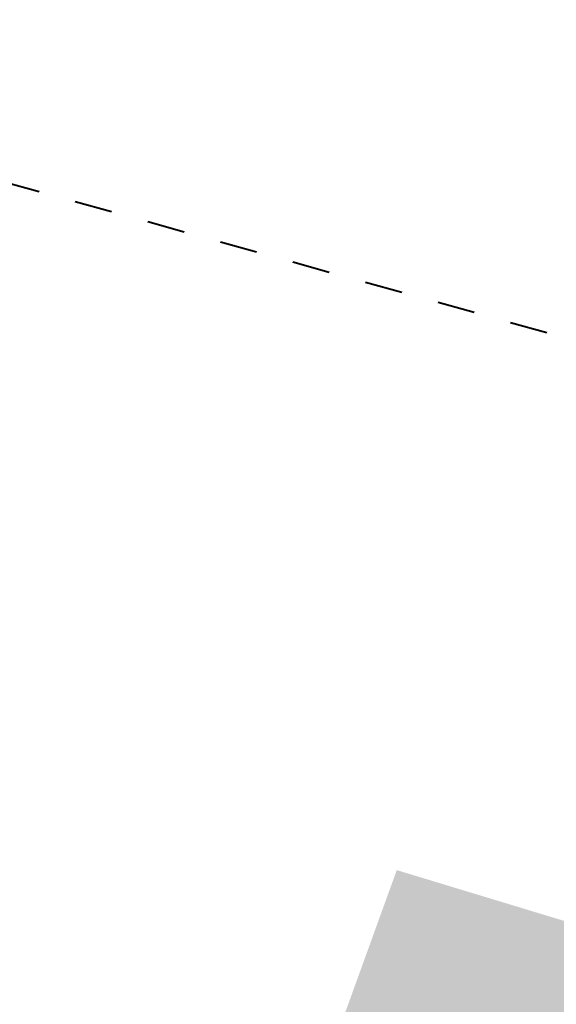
# Model space of a CAD drawing. Header units: inches. Extents: x -93 to 151, y -96 to 115.
# Tile 91 of 126: x -36.73 to -29.61, y 49.11 to 62.18. Entities that reach past the tile are written whole.
import ezdxf

# ---------------------------------------------------------------- set-up
doc = ezdxf.new("R2010")
doc.units = ezdxf.units.IN
doc.header["$MEASUREMENT"] = 0
doc.linetypes.add('218-500', pattern=[1, 0.5, -0.5])
for name, color, linetype, lineweight in [('1 granica opracowania', 1, '218-500', 40), ('1_mapa', 7, 'Continuous', 5), ('1_trawnik', 84, 'Continuous', 0)]:
    doc.layers.add(name, color=color, linetype=linetype, lineweight=lineweight)
picture_1 = doc.add_image_def('image1.jpg', size_in_pixel=(9921, 7015))

msp = doc.modelspace()

# ---------------------------------------------------------------- hatches: boundary and pattern name
at = {"layer": '1_trawnik'}
h = msp.add_hatch(dxfattribs=at)
h.set_pattern_fill('GRASS', color=256, scale=0.5)
h.paths.add_polyline_path([(-34.793, 40.99), (-29.282, 38.296), (-25.868, 49.116), (-31.725, 50.892), (-35.244, 41.175)])
h.paths.add_polyline_path([(-16.161, 46.255), (-18.85, 37.416), (-26.572, 39.788), (-29.31, 31.272), (-25.834, 29.454), (-23.41, 35.131), (-17.231, 32.708), (-17.124, 32.663), (-17.391, 31.926), (-11.618, 29.895), (-7.962, 43.991), (-11.091, 44.844), (-11.514, 43.016), (-10.068, 42.62), (-12.048, 35.386), (-17.835, 36.971), (-16.251, 42.758), (-13.357, 41.965), (-12.961, 43.412), (-11.514, 43.016), (-11.091, 44.844)])
h.paths.add_polyline_path([(-2.153, 21.327), (1.643, 18.4), (-1.329, 14.764), (-6.135, 16.838)])

# ---------------------------------------------------------------- linework, layer by layer
at = {"layer": '1 granica opracowania'}
msp.add_lwpolyline([(-40.813, 61.105), (-3.957, 50.877), (8.707, 47.422), (13.097, 38.942), (4.181, 9.029), (-47.329, 35.928), (-40.813, 61.105)], dxfattribs=at)

# ---------------------------------------------------------------- pictures from other files: only their frames are drawn
at = {"layer": '1_mapa'}
image = msp.add_image(picture_1, insert=(55.537, -96.019), size_in_units=(210.651, 148.948), rotation=90, dxfattribs=dict(at, fade=40))
image.dxf.flags = 7

doc.saveas('drawing.dxf')
